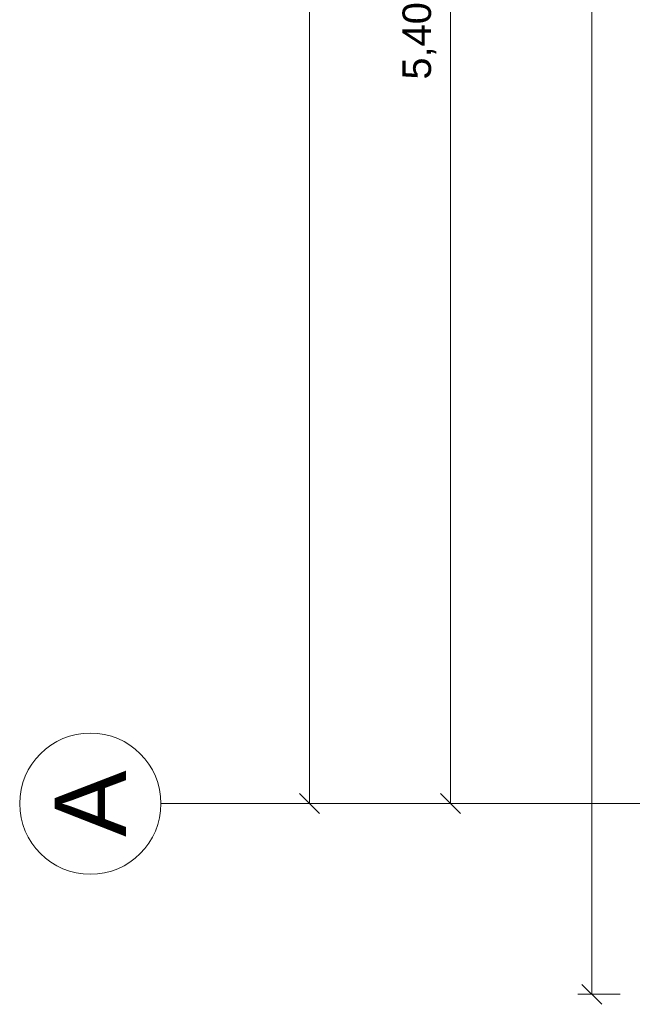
# Model space of a CAD drawing. Header units: metres. Extents: x -45 to 152, y -127 to 99.
# Tile 11 of 256: x -43.85 to -41.68, y -22.31 to -18.83. Entities that reach past the tile are written whole.
import ezdxf

# ---------------------------------------------------------------- set-up
doc = ezdxf.new("R2010")
doc.units = ezdxf.units.M
doc.header["$PDMODE"] = 1
doc.header["$PDSIZE"] = -2
doc.linetypes.add('Achsen 01', pattern=[5.291531, 3.175, -1.058062, 0.352704, -0.705764])
doc.layers.get('0').update_dxf_attribs({"lineweight": 25})
for name, color, linetype, lineweight in [('_GRU (2D)', 7, 'Continuous', 9), ('_OG 2 (2D)', 7, 'Continuous', 9), ('Bemaßung-Bemaßung', 7, 'Continuous', 9)]:
    doc.layers.add(name, color=color, linetype=linetype, lineweight=lineweight)
doc.layers.add('AV1-Achsen', color=1, linetype='Achsen 01', lineweight=18, true_color=0xff0000)
doc.layers.get('0').freeze()
doc.styles.add('Arial', font='arial.ttf')
doc.dimstyles.new('COE 50', dxfattribs={"dimtxt": 126.090495, "dimasz": 0.001414, "dimexe": 0.001, "dimexo": 0.01, "dimgap": 0.001, "dimtad": 1, "dimdec": 3, "dimtxsty": 'Arial', "dimblk": 'VW_SLASH-4', "dimblk1": 'VW_SLASH-4', "dimblk2": 'VW_SLASH-4', "dimcen": 0, "dimadec": 3, "dimazin": 0, "dimtfac": 0.8, "dimtdec": 3, "dimtix": 1, "dimtmove": 0, "dimatfit": 0, "dimldrblk": 'VW_SLASH-3', "dimfxl": 0.002, "dimfxlon": 1, "dimfrac": 2, "dimtolj": 1, "dimarcsym": 0})

# ---------------------------------------------------------------- blocks, each defined once
blk = doc.blocks.new('VW_SLASH-4')
at = {"color": 0, "linetype": 'ByBlock', "lineweight": -2, "transparency": 16777216}
blk.add_line((0, 0), (-1, 0), dxfattribs=at)
at = {"color": 0, "linetype": 'Continuous', "lineweight": 15, "transparency": 16777216, "flags": 128}
blk.add_lwpolyline([(0.5, 0.5), (-0.5, -0.5)], dxfattribs=at)
blk = doc.blocks.new('*D442')
at = {"layer": 'Bemaßung-Bemaßung', "color": 0, "lineweight": -2}
for p, q in [((-42.725, 0), (-42.875, 0)), ((-42.825, -21.5293), (-42.825, -0.0707)), ((-42.725, -21.6), (-42.875, -21.6))]:
    blk.add_line(p, q, dxfattribs=at)
at = {"layer": 'Defpoints', "color": 0}
for p in [(-39.15, 0), (-42.825, 0), (-39.15, -21.6)]:
    blk.add_point(p, dxfattribs=at)
at = {"layer": 'Bemaßung-Bemaßung', "color": 0, "lineweight": -2, "xscale": 0.070693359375, "yscale": 0.070693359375, "zscale": 0.070693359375}
for p, rotation in [((-42.825, 0), 90), ((-42.825, -21.6), 270)]:
    blk.add_blockref('VW_SLASH-4', p, dxfattribs=dict(at, rotation=rotation))
at = {"layer": 'Bemaßung-Bemaßung', "color": 0, "insert": (-42.9659, -10.8), "char_height": 0.15131, "attachment_point": 5, "rotation": 90, "style": 'Arial'}
blk.add_mtext('\\A1;21,60', dxfattribs=at)
blk = doc.blocks.new('VW_SLASH-3')
at = {"color": 0, "linetype": 'ByBlock', "lineweight": -2, "transparency": 16777216}
blk.add_line((0, 0), (-1, 0), dxfattribs=at)
at = {"color": 0, "linetype": 'Continuous', "lineweight": 15, "transparency": 16777216, "flags": 128}
blk.add_lwpolyline([(0.5, 0.5), (-0.5, -0.5)], dxfattribs=at)
blk = doc.blocks.new('*D447')
at = {"layer": 'Bemaßung-Bemaßung', "color": 0, "lineweight": -2}
for p, q in [((-42.225, -16.2), (-42.375, -16.2)), ((-42.325, -21.5293), (-42.325, -16.2707)), ((-42.225, -21.6), (-42.375, -21.6))]:
    blk.add_line(p, q, dxfattribs=at)
at = {"layer": 'Defpoints', "color": 0}
for p in [(-42.325, -16.2), (-39.15, -16.2), (-39.15, -21.6)]:
    blk.add_point(p, dxfattribs=at)
at = {"layer": 'Bemaßung-Bemaßung', "color": 0, "lineweight": -2, "xscale": 0.070693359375, "yscale": 0.070693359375, "zscale": 0.070693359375}
for p, rotation in [((-42.325, -16.2), 90), ((-42.325, -21.6), 270)]:
    blk.add_blockref('VW_SLASH-4', p, dxfattribs=dict(at, rotation=rotation))
at = {"layer": 'Bemaßung-Bemaßung', "color": 0, "insert": (-42.4356, -18.9), "char_height": 0.10087, "attachment_point": 5, "rotation": 90, "style": 'Arial'}
blk.add_mtext('\\A1;5,40', dxfattribs=at)
blk = doc.blocks.new('*D459')
at = {"layer": 'Bemaßung-Bemaßung', "color": 0, "lineweight": -2}
for p, q in [((-41.725, 0.675), (-41.875, 0.675)), ((-41.825, -22.2043), (-41.825, 0.6043)), ((-41.725, -22.275), (-41.875, -22.275))]:
    blk.add_line(p, q, dxfattribs=at)
at = {"layer": 'Defpoints', "color": 0}
for p in [(-41.825, 0.675), (-39.825, 0.675), (-39.825, -22.275)]:
    blk.add_point(p, dxfattribs=at)
at = {"layer": 'Bemaßung-Bemaßung', "color": 0, "lineweight": -2, "xscale": 0.070693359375, "yscale": 0.070693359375, "zscale": 0.070693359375}
for p, rotation in [((-41.825, 0.675), 90), ((-41.825, -22.275), 270)]:
    blk.add_blockref('VW_SLASH-4', p, dxfattribs=dict(at, rotation=rotation))
at = {"layer": 'Bemaßung-Bemaßung', "color": 0, "insert": (-41.9356, -10.8), "char_height": 0.10087, "attachment_point": 5, "rotation": 90, "style": 'Arial'}
blk.add_mtext('\\A1;22,95', dxfattribs=at)
blk = doc.blocks.new('Group-739')
at = {"layer": 'AV1-Achsen'}
blk.add_line((-43.35, -21.6), (4.2, -21.6), dxfattribs=at)
at = {"layer": 'AV1-Achsen', "linetype": 'Continuous'}
blk.add_circle((-43.6, -21.6), 0.25, dxfattribs=at)
at = {"layer": 'AV1-Achsen', "insert": (-43.6, -21.6), "char_height": 0.2522, "attachment_point": 5, "rotation": 90, "line_spacing_factor": 0.969122, "style": 'Arial'}
blk.add_mtext('A', dxfattribs=at)
blk = doc.blocks.new('GRU (2D)')
at = {"layer": 'AV1-Achsen', "color": 7}
blk.add_blockref('Group-739', (0, 0), dxfattribs=at)
blk = doc.blocks.new('OG 2 (2D)')
at = {"layer": 'Bemaßung-Bemaßung'}
dim = blk.add_linear_dim(base=(-41.825, 0.675), p1=(-39.825, -22.275), p2=(-39.825, 0.675), angle=270, text='22,95', dimstyle='COE 50', override={"dimtxt": 0.100872, "dimasz": 0.070693, "dimexe": 0.05, "dimgap": 0.05, "dimpost": '<>', "dimtxsty": 'Arial', "dimtmove": 2, "dimfxl": 0.1}, dxfattribs=at)
dim.commit()
dim.dimension.update_dxf_attribs({"geometry": '*D459', "text_midpoint": (-41.9356, -10.8)})
at = {"layer": 'Bemaßung-Bemaßung', "color": 1}
for base, p2, text, override, picture, middle in [((-42.825, 0), (-39.15, 0), '21,60', {"dimtxt": 0.151309, "dimasz": 0.070693, "dimexe": 0.05, "dimgap": 0.05, "dimpost": '<>', "dimtxsty": 'Arial', "dimtmove": 2, "dimfxl": 0.1}, '*D442', (-42.9659, -10.8)), ((-42.325, -16.2), (-39.15, -16.2), '5,40', {"dimtxt": 0.100872, "dimasz": 0.070693, "dimexe": 0.05, "dimgap": 0.05, "dimpost": '<>', "dimtxsty": 'Arial', "dimtmove": 2, "dimfxl": 0.1}, '*D447', (-42.4356, -18.9))]:
    dim = blk.add_linear_dim(base=base, p1=(-39.15, -21.6), p2=p2, angle=270, text=text, dimstyle='COE 50', override=override, dxfattribs=at)
    dim.commit()
    dim.dimension.update_dxf_attribs({"geometry": picture, "text_midpoint": middle})

msp = doc.modelspace()

# ---------------------------------------------------------------- block references
at = {"layer": '_OG 2 (2D)'}
msp.add_blockref('OG 2 (2D)', (0, 0), dxfattribs=at)

# ---------------------------------------------------------------- next in the draw order: block references
at = {"layer": '_GRU (2D)'}
msp.add_blockref('GRU (2D)', (0, 0), dxfattribs=at)

doc.saveas('drawing.dxf')
